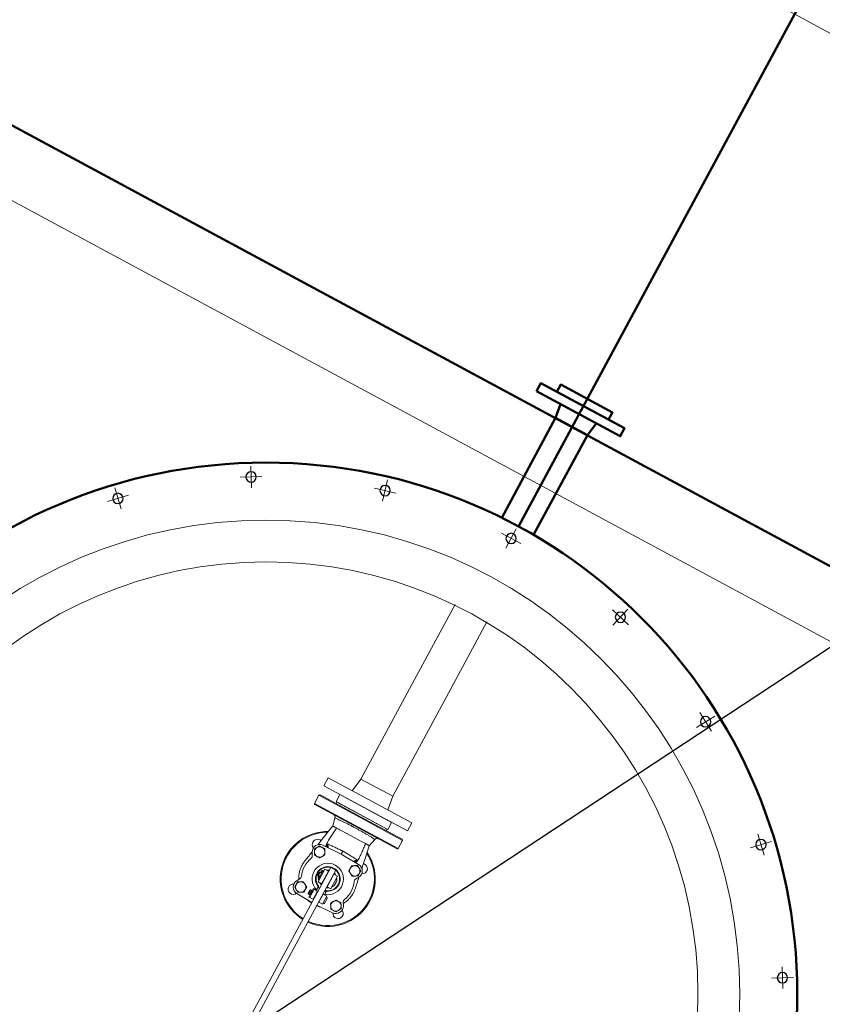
# Model space of a CAD drawing. Header units: centimetres. Extents: x 1590 to 6442358, y 1327 to 6703124.
# Tile 12 of 79: x 1885.02 to 1886.41, y 1554.7 to 1556.4. Entities that reach past the tile are written whole.
import ezdxf

# ---------------------------------------------------------------- set-up
doc = ezdxf.new("R2010")
doc.units = ezdxf.units.CM
doc.linetypes.add('DASHDOT', pattern=[1, 0.5, -0.25, 0, -0.25])
for name, color, linetype, lineweight in [('0_RAMKA', 7, 'Continuous', 25), ('Osie', 130, 'DASHDOT', 13), ('Rysunek', 7, 'Continuous', 25), ('S_WODA PPOŻ', 160, 'Continuous', 50), ('Wymiary', 5, 'Continuous', 13)]:
    doc.layers.add(name, color=color, linetype=linetype, lineweight=lineweight)
doc.layers.add('TZ.430.7812.2024$0$przewód kanalizacyjny', color=7, linetype='Continuous')
doc.layers.add('TZ.430.7812.2024$0$rzędna-Atr2', color=7, linetype='Continuous')

# ---------------------------------------------------------------- blocks, each defined once
blk = doc.blocks.new('TZ.430.7812.2024')
at = {"layer": 'TZ.430.7812.2024$0$przewód kanalizacyjny', "color": 34, "linetype": 'Continuous', "lineweight": 18, "flags": 128}
blk.add_lwpolyline([(6442299.3, 5667478.15), (6442297.64, 5667479.08), (6442288.51, 5667484.03)], dxfattribs=at)
at = {"layer": 'TZ.430.7812.2024$0$rzędna-Atr2', "color": 7, "flags": 128}
blk.add_lwpolyline([(6442297.64, 5667479.08), (6442295.41, 5667477.61), (6442292.989, 5667477.61)], dxfattribs=at)
blk = doc.blocks.new('*U1759')
at = {"layer": 'Osie', "ltscale": 200}
for p, q in [((0, -19), (0, 19)), ((-19, 0), (19, 0))]:
    blk.add_line(p, q, dxfattribs=at)
at = {"layer": 'Rysunek', "ltscale": 200}
blk.add_circle((0, 0), 9, dxfattribs=at)
blk = doc.blocks.new('*U1758')
at = {"color": 0, "linetype": 'ByBlock', "lineweight": -2, "transparency": 16777216}
for p, rotation in [((43926.6, 6176.3, 16.3), 315), ((43926.6, 6176.3, 16.3), 315), ((43926.6, 6176.3, 16.3), 315), ((43926.6, 6176.3, 16.3), 315), ((43926.6, 6176.3, 16.3), 315), ((43784.2, 5990.6, 16.3), 329.9999999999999), ((43784.2, 5990.6, 16.3), 329.9999999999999), ((43784.2, 5990.6, 16.3), 329.9999999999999), ((43784.2, 5990.6, 16.3), 329.9999999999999), ((43784.2, 5990.6, 16.3), 329.9999999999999), ((43694.6, 5774.5, 16.3), 344.9999999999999), ((43694.6, 5774.5, 16.3), 344.9999999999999), ((43694.6, 5774.5, 16.3), 344.9999999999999), ((43694.6, 5774.5, 16.3), 344.9999999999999), ((43694.6, 5774.5, 16.3), 344.9999999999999)]:
    blk.add_blockref('*U1759', p, dxfattribs=dict(at, rotation=rotation))
at = {"layer": 'Wymiary', "color": 0, "linetype": 'ByBlock', "lineweight": -2, "transparency": 16777216}
for p, rotation in [((43926.6, 6176.3, 16.3), 315), ((43784.2, 5990.6, 16.3), 329.9999999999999), ((43694.6, 5774.5, 16.3), 344.9999999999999), ((43694.6, 5310.5, 16.3), 15.00000000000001), ((43784.2, 5094.3, 16.3), 29.99999999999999), ((43926.6, 4908.7, 16.3), 45), ((44112.2, 4766.2, 16.3), 59.99999999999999)]:
    blk.add_blockref('*U1759', p, dxfattribs=dict(at, rotation=rotation))
blk.add_blockref('*U1759', (43664.1, 5542.5, 16.3), dxfattribs=at)
blk = doc.blocks.new('G$C1775DE5A')
at = {"ltscale": 200}
for p, q in [((-3101.9, 2229.3, 2.1), (-0.4, 2230.1, 0)), ((-1331, 2033.7, -9), (-1331, 2230.7, -9)), ((-1268, 2230.7, -9), (-1268, 2033.7, -7.6))]:
    blk.add_line(p, q, dxfattribs=at)
at = {"lineweight": 5, "ltscale": 600}
for p, q in [((-3101.9, 2115, -1.9), (-0.4, 2115, 4)), ((-1382.1, 1458.9, -33.4), (-1382.1, 1442.9, -33.4)), ((-1299.6, 1458.9, -33.4), (-1382.1, 1458.9, -33.4)), ((-1380.6, 1460.4, -33.4), (-1299.6, 1460.4, -33.4)), ((-1349.1, 1463.4, -33.4), (-1349.1, 1460.4, -33.4)), ((-1250.1, 1463.4, -33.4), (-1349.1, 1463.4, -33.4)), ((-1299.6, 1460.4, -33.4), (-1218.6, 1460.4, -33.4)), ((-1217.1, 1458.9, -33.4), (-1299.6, 1458.9, -33.4)), ((-1250.1, 1460.4, -33.4), (-1250.1, 1463.4, -33.4)), ((-1217.1, 1442.9, -33.4), (-1217.1, 1458.9, -33.4)), ((-1382.1, 1442.9, -33.4), (-1217.1, 1442.9, -33.4)), ((-1218.6, 1441.4, -33.4), (-1380.6, 1441.4, -33.4)), ((-1338.7, 1437.5, -33.4), (-1335.6, 1423.4, -33.4)), ((-1263.5, 1423.4, -33.4), (-1260.4, 1437.4, -33.4)), ((-1317.9, 1423.4, -33.4), (-1328.1, 1423.4, -33.4)), ((-1299.6, 1423.4, -33.4), (-1317.9, 1423.4, -33.4)), ((-1289, 1423.4, -33.4), (-1299.6, 1423.4, -33.4)), ((-1281.2, 1423.4, -33.4), (-1289, 1423.4, -33.4)), ((-1299.6, 1387.4, -33.4), (-1334.7, 1386, -33.4)), ((-1264.4, 1386, -33.4), (-1299.6, 1387.4, -33.4)), ((-1269.9, 1391.5, -33.4), (-1270.9, 1386.3, -33.4)), ((-1345.5, 1366.5, -33.4), (-1342.2, 1360.8, -33.4)), ((-1312.1, 1350.9, -33.4), (-1312.1, 1325.9, -33.4)), ((-1305.1, 1350.9, -33.4), (-1312.1, 1350.9, -33.4)), ((-1305.1, 1350.9, -33.4), (-1305.1, 1325.9, -33.4)), ((-1304.6, 1350.9, -33.4), (-1305.1, 1350.9, -33.4)), ((-1304.6, 654.4, -33.4), (-1304.6, 1358.4, -33.4)), ((-1304.6, 1358.4, -33.4), (-1294.6, 1358.4, -33.4)), ((-1294.6, 654.4, -33.4), (-1294.6, 1358.4, -33.4)), ((-1294.1, 1350.9, -33.4), (-1294.6, 1350.9, -33.4)), ((-1294.1, 1325.9, -33.4), (-1294.1, 1350.9, -33.4)), ((-1287.1, 1350.9, -33.4), (-1294.1, 1350.9, -33.4)), ((-1287.1, 1325.9, -33.4), (-1287.1, 1350.9, -33.4)), ((-1256.9, 1360.8, -33.4), (-1253.6, 1366.5, -33.4)), ((-1312.1, 1344.4, -33.4), (-1314.6, 1344.4, -33.4)), ((-1314.6, 1332.4, -33.4), (-1314.6, 1344.4, -33.4)), ((-1304.6, 1342.4, -33.4), (-1305.1, 1342.4, -33.4)), ((-1305.1, 1334.4, -33.4), (-1304.6, 1334.4, -33.4)), ((-1294.1, 1342.4, -33.4), (-1294.6, 1342.4, -33.4)), ((-1294.6, 1334.4, -33.4), (-1294.1, 1334.4, -33.4)), ((-1285.5, 1346.9, -33.4), (-1287.1, 1346.9, -33.4)), ((-1285.5, 1338.4, -33.4), (-1285.5, 1346.9, -33.4)), ((-1285.5, 1346.8, -33.4), (-1283.7, 1346.8, -33.4)), ((-1282.1, 1342.4, -33.4), (-1285.5, 1342.4, -33.4)), ((-1285.5, 1329.9, -33.4), (-1285.5, 1338.4, -33.4)), ((-1283.7, 1342.4, -33.4), (-1283.7, 1346.8, -33.4)), ((-1283.7, 1345.8, -33.4), (-1283.7, 1342.4, -33.4)), ((-1283.7, 1335.4, -33.4), (-1283.7, 1335.7, -33.4)), ((-1283.7, 1335.7, -33.4), (-1283.7, 1335.4, -33.4)), ((-1283.7, 1335.4, -33.4), (-1283.7, 1335.4, -33.4)), ((-1283.7, 1335.2, -33.4), (-1283.7, 1335.4, -33.4)), ((-1283.7, 1335.4, -33.4), (-1283.7, 1335.4, -33.4)), ((-1283.7, 1334.6, -33.4), (-1283.7, 1335.2, -33.4)), ((-1283.7, 1332.9, -33.4), (-1283.7, 1334.6, -33.4)), ((-1283.7, 1334.4, -33.4), (-1282.1, 1334.4, -33.4)), ((-1281.1, 1341.4, -33.4), (-1282.1, 1342.4, -33.4)), ((-1282.1, 1334.4, -33.4), (-1282.1, 1342.4, -33.4)), ((-1282.1, 1334.4, -33.4), (-1281.1, 1335.4, -33.4)), ((-1281.1, 1341.4, -33.4), (-1281.1, 1335.4, -33.4)), ((-1314.6, 1332.4, -33.4), (-1312.1, 1332.4, -33.4)), ((-1312.1, 1325.9, -33.4), (-1305.1, 1325.9, -33.4)), ((-1306.5, 1319.1, -33.4), (-1307.4, 1318.5, -33.4)), ((-1307.2, 1317.4, -33.4), (-1306.5, 1317.4, -33.4)), ((-1306.5, 1317.4, -33.4), (-1306.5, 1319.1, -33.4)), ((-1304.6, 1317.4, -33.4), (-1306.5, 1317.4, -33.4)), ((-1305.1, 1325.9, -33.4), (-1304.6, 1325.9, -33.4)), ((-1294.6, 1325.9, -33.4), (-1294.1, 1325.9, -33.4)), ((-1294.6, 1317.4, -33.4), (-1292.6, 1317.4, -33.4)), ((-1294.1, 1325.9, -33.4), (-1287.1, 1325.9, -33.4)), ((-1292.6, 1319.1, -33.4), (-1292.6, 1317.4, -33.4)), ((-1291.7, 1318.5, -33.4), (-1292.6, 1319.1, -33.4)), ((-1291.9, 1317.4, -33.4), (-1292.6, 1317.4, -33.4)), ((-1287.1, 1329.9, -33.4), (-1285.5, 1329.9, -33.4)), ((-1285.3, 1332.4, -33.4), (-1285.5, 1332, -33.4)), ((-1342.2, 1316, -33.4), (-1345.5, 1310.2, -33.4)), ((-1312.1, 1309.4, -33.4), (-1314.6, 1309.4, -33.4)), ((-1314.6, 1297.4, -33.4), (-1314.6, 1309.4, -33.4)), ((-1312.1, 1311.4, -33.4), (-1312.1, 1295.4, -33.4)), ((-1312.1, 1311.4, -33.4), (-1305.1, 1311.4, -33.4)), ((-1307.7, 1311.4, -33.4), (-1307.7, 1312.3, -33.4)), ((-1305.1, 1311.4, -33.4), (-1305.1, 1295.4, -33.4)), ((-1305.1, 1311.4, -33.4), (-1304.6, 1311.4, -33.4)), ((-1304.6, 1307.4, -33.4), (-1305.1, 1307.4, -33.4)), ((-1305.1, 1299.4, -33.4), (-1304.6, 1299.4, -33.4)), ((-1294.6, 1311.4, -33.4), (-1294.1, 1311.4, -33.4)), ((-1294.1, 1307.4, -33.4), (-1294.6, 1307.4, -33.4)), ((-1294.6, 1299.4, -33.4), (-1294.1, 1299.4, -33.4)), ((-1294.1, 1311.4, -33.4), (-1294.1, 1295.4, -33.4)), ((-1294.1, 1311.4, -33.4), (-1287.1, 1311.4, -33.4)), ((-1291.4, 1312.3, -33.4), (-1291.4, 1311.4, -33.4)), ((-1285.5, 1311.9, -33.4), (-1287.1, 1311.9, -33.4)), ((-1287.1, 1311.4, -33.4), (-1287.1, 1311.9, -33.4)), ((-1287.1, 1311.4, -33.4), (-1287.1, 1306.3, -33.4)), ((-1287.1, 1303.4, -33.4), (-1287.1, 1306.3, -33.4)), ((-1287.1, 1300.5, -33.4), (-1287.1, 1303.4, -33.4)), ((-1287.1, 1300.5, -33.4), (-1287.1, 1295.4, -33.4)), ((-1285.5, 1303.4, -33.4), (-1285.5, 1311.9, -33.4)), ((-1282.1, 1307.4, -33.4), (-1285.5, 1307.4, -33.4)), ((-1285.5, 1294.9, -33.4), (-1285.5, 1303.4, -33.4)), ((-1285.5, 1299.4, -33.4), (-1282.1, 1299.4, -33.4)), ((-1283.7, 1302.5, -33.4), (-1283.7, 1304.3, -33.4)), ((-1281.1, 1306.4, -33.4), (-1282.1, 1307.4, -33.4)), ((-1282.1, 1299.4, -33.4), (-1282.1, 1307.4, -33.4)), ((-1282.1, 1299.4, -33.4), (-1281.1, 1300.4, -33.4)), ((-1281.1, 1306.4, -33.4), (-1281.1, 1300.4, -33.4)), ((-1253.6, 1310.2, -33.4), (-1256.9, 1316, -33.4)), ((-1334.7, 1290.8, -33.4), (-1304.6, 1289.6, -33.4)), ((-1314.6, 1297.4, -33.4), (-1312.1, 1297.4, -33.4)), ((-1312.1, 1295.4, -33.4), (-1305.1, 1295.4, -33.4)), ((-1305.1, 1295.4, -33.4), (-1304.6, 1295.4, -33.4)), ((-1294.6, 1295.4, -33.4), (-1294.1, 1295.4, -33.4)), ((-1294.6, 1289.6, -33.4), (-1264.4, 1290.8, -33.4)), ((-1294.1, 1295.4, -33.4), (-1287.1, 1295.4, -33.4)), ((-1287.1, 1294.9, -33.4), (-1287.1, 1295.4, -33.4)), ((-1287.1, 1294.9, -33.4), (-1285.5, 1294.9, -33.4))]:
    blk.add_line(p, q, dxfattribs=at)
at = {"ltscale": 200, "elevation": -9}
for points in [[(-1248.6, 2271.7), (-1248.6, 2285.7), (-1350.6, 2285.7), (-1350.6, 2271.7)], [(-1217.1, 2255.7), (-1217.1, 2271.7), (-1382.1, 2271.7), (-1382.1, 2255.7)]]:
    blk.add_lwpolyline(points, close=True, dxfattribs=at)
for points in [[(-1331.1, 2230.7), (-1334.7, 2255.7)], [(-1268.1, 2230.7), (-1264.4, 2255.7)], [(-1331.1, 2230.7), (-1268.1, 2230.7)]]:
    blk.add_lwpolyline(points, dxfattribs=at)
at = {"lineweight": 5, "ltscale": 600, "elevation": -33.4}
for points in [[(-1331.1, 1713.4), (-1331.1, 1862.7)], [(-1268.1, 1713.4), (-1268.1, 1862.7)], [(-1331.1, 1518.4), (-1331.1, 1713.4)], [(-1268.1, 1713.4), (-1268.1, 1518.4)], [(-1331.1, 1518.4), (-1334.7, 1493.4)], [(-1268.1, 1518.4), (-1331.1, 1518.4)], [(-1268.1, 1518.4), (-1264.4, 1493.4)], [(-1335.6, 1423.4), (-1337.8, 1411.5), (-1339.8, 1400.4), (-1341.6, 1390.1), (-1343, 1382.5)], [(-1256.1, 1382.5), (-1258.3, 1394.9), (-1260.8, 1408.7), (-1263.5, 1423.4)], [(-1313.8, 1344.4), (-1312.9, 1346.3), (-1312.1, 1347.6)], [(-1313.3, 1344.4), (-1313, 1345), (-1312.1, 1346.7)], [(-1287.1, 1347.6), (-1286.9, 1347.3), (-1286.6, 1346.9)], [(-1283.7, 1335.4), (-1283.7, 1335.7), (-1283.9, 1335.8), (-1284.2, 1336), (-1284.6, 1336), (-1284.9, 1336), (-1285.2, 1335.8), (-1285.4, 1335.7), (-1285.5, 1335.4)], [(-1312.1, 1329.2), (-1312.9, 1330.5), (-1313.8, 1332.4)], [(-1312.1, 1330.1), (-1313, 1331.7), (-1313.3, 1332.4)], [(-1286.6, 1329.9), (-1286.9, 1329.5), (-1287.1, 1329.2)]]:
    blk.add_lwpolyline(points, dxfattribs=at)
for points in [[(-1382.1, 1493.4), (-1382.1, 1477.4), (-1217.1, 1477.4), (-1217.1, 1493.4)], [(-1350.6, 1477.4), (-1350.6, 1463.4), (-1248.6, 1463.4), (-1248.6, 1477.4)]]:
    blk.add_lwpolyline(points, close=True, dxfattribs=at)
at = {"ltscale": 200}
blk.add_circle((-1299.6, 1111.9, 7.3), 922.3, dxfattribs=at)
at = {"lineweight": 5, "ltscale": 600}
for radius in [822.5, 750]:
    blk.add_circle((-1299.6, 1111.9, -9), radius, dxfattribs=at)
for centre, radius, start, end in [((-1380.6, 1458.9, -33.4), 1.5, 90, 180), ((-1218.6, 1458.9, -33.4), 1.5, 0, 90), ((-1380.6, 1442.9, -33.4), 1.5, 180, 270), ((-1343.6, 1436.4, -33.4), 5, 12.2138, 89.5062), ((-1255.5, 1436.4, -33.4), 5, 90.4564, 167.9215), ((-1218.6, 1442.9, -33.4), 1.5, 270, 0), ((-1299.6, 1338.4, -33.4), 82.5, 117.6814, 180), ((-1299.6, 1338.4, -33.4), 81, 118.5162, 180), ((-1299.6, 1338.4, -33.4), 82.5, 273.4746, 62.3363), ((-1299.6, 1338.4, -33.4), 81, 273.539, 61.5537), ((-1343.7, 1382.6, -33.4), 9, 74.8901, 247.8214), ((-1334.2, 1373, -33.4), 13, 92.2181, 210), ((-1264.9, 1373, -33.4), 13, 330, 87.7819), ((-1255.4, 1382.6, -33.4), 9, 0, 105.125), ((-1334.2, 1373, -33.4), 9, 120, 180), ((-1334.2, 1373, -33.4), 9, 180, 240), ((-1334.2, 1373, -33.4), 9, 60, 120), ((-1334.2, 1373, -33.4), 9, 0, 60), ((-1334.2, 1373, -33.4), 9, 300, 0), ((-1264.9, 1373, -33.4), 9, 150, 210), ((-1264.9, 1373, -33.4), 9, 90, 150), ((-1264.9, 1373, -33.4), 9, 210, 270), ((-1264.9, 1373, -33.4), 9, 30, 90), ((-1264.9, 1373, -33.4), 9, 270, 330), ((-1264.9, 1373, -33.4), 9, 330, 30), ((-1255.4, 1382.6, -33.4), 9, 292.1786, 360), ((-1299.6, 1338.4, -33.4), 46, 156.9853, 203.0147), ((-1346.5, 1358.3, -33.4), 5, 336.9853, 30), ((-1334.2, 1373, -33.4), 9, 240, 300), ((-1299.6, 1338.4, -33.4), 27.3, 287.339, 252.661), ((-1299.6, 1338.4, -33.4), 21.4, 291.5732, 248.4268), ((-1299.6, 1338.4, -33.4), 20.5, 104.117, 250.0428), ((-1299.6, 1338.4, -33.4), 15.5, 108.8191, 126.2493), ((-1299.6, 1338.4, -33.4), 15, 109.4712, 123.5573), ((-1299.6, 1338.4, -33.4), 20.5, 77.3196, 102.6804), ((-1299.6, 1338.4, -33.4), 20.5, 289.9572, 75.883), ((-1299.6, 1338.4, -33.4), 15.5, 53.7507, 71.1809), ((-1299.6, 1338.4, -33.4), 15, 56.4427, 70.5288), ((-1252.6, 1358.3, -33.4), 5, 150, 203.0147), ((-1299.6, 1338.4, -33.4), 46, 336.9853, 23.0147), ((-1299.6, 1338.4, -33.4), 82.5, 180, 266.5254), ((-1299.6, 1338.4, -33.4), 81, 180, 266.461), ((-1299.6, 1338.4, -33.4), 15.5, 165.4074, 194.5926), ((-1284.6, 1335.1, -33.4), 0.901, 3.1571, 176.8429), ((-1284.6, 1334.6, -33.4), 0.901, 3.1571, 176.8429), ((-1346.5, 1318.5, -33.4), 5, 330, 23.0147), ((-1299.6, 1338.4, -33.4), 15.5, 233.7507, 251.1809), ((-1299.6, 1338.4, -33.4), 15, 236.4427, 250.5288), ((-1299.6, 1338.4, -33.4), 15.5, 288.8191, 306.2493), ((-1299.6, 1338.4, -33.4), 15, 289.4712, 303.5573), ((-1284.6, 1332.9, -33.4), 0.9, 180, 0), ((-1252.6, 1318.5, -33.4), 5, 156.9853, 210), ((-1343.7, 1294.2, -33.4), 9, 112.1786, 337.8214), ((-1334.2, 1303.7, -33.4), 13, 150, 267.7819), ((-1334.2, 1303.7, -33.4), 9, 150, 210), ((-1334.2, 1303.7, -33.4), 9, 90, 150), ((-1334.2, 1303.7, -33.4), 9, 210, 270), ((-1334.2, 1303.7, -33.4), 9, 30, 90), ((-1334.2, 1303.7, -33.4), 9, 270, 330), ((-1334.2, 1303.7, -33.4), 9, 330, 30), ((-1284.6, 1304.3, -33.4), 0.9, 0, 180), ((-1284.6, 1302.5, -33.4), 0.9, 180, 0), ((-1264.9, 1303.7, -33.4), 9, 120, 180), ((-1264.9, 1303.7, -33.4), 9, 180, 240), ((-1264.9, 1303.7, -33.4), 9, 60, 120), ((-1264.9, 1303.7, -33.4), 13, 272.2181, 30), ((-1264.9, 1303.7, -33.4), 9, 0, 60), ((-1264.9, 1303.7, -33.4), 9, 300, 0), ((-1255.4, 1294.2, -33.4), 9, 0, 67.8214), ((-1264.9, 1303.7, -33.4), 9, 240, 300), ((-1255.4, 1294.2, -33.4), 9, 202.1786, 0)]:
    blk.add_arc(centre, radius, start, end, dxfattribs=at)
for centre, major_axis, ratio, start_param, end_param in [((-1284.6, 1346.8, -33.4), (-0.9, 0), 0.072505, 0.002778, 3.138815), ((-1307.2, 1307.4, -33.4), (0, 10), 0.052408, 0, 1.159279), ((-1291.9, 1307.4, -33.4), (0, 10), 0.052408, 5.123906, 6.283185)]:
    blk.add_ellipse(centre, major_axis=major_axis, ratio=ratio, start_param=start_param, end_param=end_param, dxfattribs=at)
for points, knots in [([(-1299.6, 1439, -33.4), (-1301.3, 1439, -33.4), (-1304.7, 1439, -33.4), (-1310.2, 1439, -33.4), (-1315.9, 1438.9, -33.4), (-1319.8, 1438.7, -33.4), (-1323.5, 1438.6, -33.4), (-1327, 1438.4, -33.4), (-1331.2, 1438.2, -33.4), (-1334.6, 1437.9, -33.4), (-1337, 1437.7, -33.4), (-1338.5, 1437.5, -33.4), (-1338.6, 1437.5, -33.4), (-1338.7, 1437.5, -33.4)], [0, 0, 0, 0, 0.083852, 0.169206, 0.272176, 0.377971, 0.388839, 0.492844, 0.599626, 0.700099, 0.80319, 0.902527, 1, 1, 1, 1]), ([(-1260.5, 1437.5, -33.4), (-1260.5, 1437.5, -33.4), (-1260.5, 1437.5, -33.4), (-1261.8, 1437.7, -33.4), (-1264.2, 1437.9, -33.4), (-1267.7, 1438.2, -33.4), (-1272.1, 1438.4, -33.4), (-1277.3, 1438.7, -33.4), (-1283.1, 1438.9, -33.4), (-1289.6, 1439, -33.4), (-1295.1, 1439, -33.4), (-1298.5, 1439, -33.4), (-1299.6, 1439, -33.4)], [0, 0, 0, 0, 0.070172, 0.17548, 0.284008, 0.392316, 0.503807, 0.612604, 0.72459, 0.834578, 0.948036, 1, 1, 1, 1]), ([(-1330.6, 1423.4, -33.4), (-1331, 1423.4, -33.4), (-1331.8, 1423.4, -33.4), (-1333.1, 1423.4, -33.4), (-1333.8, 1423.4, -33.4), (-1334.4, 1423.4, -33.4), (-1334.7, 1423.4, -33.4), (-1335, 1423.4, -33.4), (-1335.3, 1423.4, -33.4), (-1335.6, 1423.4, -33.4), (-1335.6, 1423.4, -33.4), (-1335.6, 1423.4, -33.4)], [0.4924638, 0.4924638, 0.4924638, 0.4924638, 0.5388387, 0.6096018, 0.6803649, 0.6803649, 0.7364858, 0.7645463, 0.7926068, 0.8487277, 0.9048486, 0.9048486, 0.9048486, 0.9048486]), ([(-1328.1, 1423.4, -33.4), (-1328.8, 1423.4, -33.4), (-1329.6, 1423.4, -33.4), (-1330.4, 1423.4, -33.4), (-1330.6, 1423.4, -33.4)], [0.90484859, 0.90484859, 0.90484859, 0.90484859, 0.97561181, 1.00000009, 1.00000009, 1.00000009, 1.00000009]), ([(-1329.7, 1386.2, -33.4), (-1329.8, 1387.3, -33.4), (-1330.3, 1391.3, -33.4), (-1330.2, 1398.1, -33.4), (-1329.9, 1406.6, -33.4), (-1329.1, 1415, -33.4), (-1328.4, 1420.6, -33.4), (-1328.1, 1423.4, -33.4)], [0, 0, 0, 0, 0.090371, 0.319318, 0.546641, 0.773388, 1, 1, 1, 1]), ([(-1271, 1423.4, -33.4), (-1272.8, 1423.4, -33.4), (-1276.1, 1423.4, -33.4), (-1279.8, 1423.4, -33.4), (-1281.2, 1423.4, -33.4)], [0.799328, 0.799328, 0.799328, 0.799328, 0.924328, 1, 1, 1, 1]), ([(-1268.5, 1423.4, -33.4), (-1268.7, 1423.4, -33.4), (-1269.5, 1423.4, -33.4), (-1270.3, 1423.4, -33.4), (-1271, 1423.4, -33.4)], [0.90484859, 0.90484859, 0.90484859, 0.90484859, 0.92923687, 1.00000009, 1.00000009, 1.00000009, 1.00000009]), ([(-1271, 1423.4, -33.4), (-1270.7, 1420.6, -33.4), (-1270, 1415, -33.4), (-1269.2, 1406.6, -33.4), (-1268.9, 1398.1, -33.4), (-1268.8, 1391.3, -33.4), (-1269.3, 1387.3, -33.4), (-1269.4, 1386.2, -33.4)], [0, 0, 0, 0, 0.226613, 0.453364, 0.680699, 0.909668, 1, 1, 1, 1]), ([(-1263.5, 1423.4, -33.4), (-1263.5, 1423.4, -33.4), (-1263.5, 1423.4, -33.4), (-1263.8, 1423.4, -33.4), (-1264.1, 1423.4, -33.4), (-1264.4, 1423.4, -33.4), (-1264.7, 1423.4, -33.4), (-1265.3, 1423.4, -33.4), (-1266, 1423.4, -33.4), (-1267.3, 1423.4, -33.4), (-1268.1, 1423.4, -33.4), (-1268.5, 1423.4, -33.4)], [0.4924638, 0.4924638, 0.4924638, 0.4924638, 0.5485847, 0.6047057, 0.6327661, 0.6608266, 0.7169475, 0.7169475, 0.7877106, 0.8584737, 0.9048486, 0.9048486, 0.9048486, 0.9048486]), ([(-1329.2, 1391.5, -33.4), (-1326.9, 1391.8, -33.4), (-1324.6, 1391.9, -33.4), (-1319.8, 1392.3, -33.4), (-1317.3, 1392.5, -33.4), (-1312.3, 1392.8, -33.4), (-1309.8, 1392.9, -33.4), (-1305.9, 1393.1, -33.4), (-1304.7, 1393.1, -33.4), (-1302.8, 1393.2, -33.4), (-1302.1, 1393.3, -33.4), (-1301.2, 1393.3, -33.4), (-1300.7, 1393.3, -33.4), (-1300.2, 1393.3, -33.4), (-1299.9, 1393.3, -33.4), (-1299.7, 1393.4, -33.4), (-1299.6, 1393.4, -33.4)], [0, 0, 0, 0, 0.25, 0.25, 0.5, 0.5, 0.75, 0.75, 0.875, 0.875, 0.9375, 0.9375, 0.96875, 0.984375, 0.984375, 1, 1, 1, 1]), ([(-1326.7, 1386.3, -33.4), (-1326.5, 1386.3, -33.4), (-1326.3, 1386.4, -33.4), (-1325.9, 1386.4, -33.4), (-1325.8, 1386.5, -33.4), (-1325.6, 1386.5, -33.4), (-1325.5, 1386.6, -33.4), (-1325.4, 1386.6, -33.4), (-1325.3, 1386.7, -33.4), (-1325.2, 1386.8, -33.4), (-1325.2, 1386.9, -33.4), (-1325.1, 1387.1, -33.4), (-1325.1, 1387.2, -33.4), (-1325.2, 1387.4, -33.4), (-1325.3, 1387.5, -33.4), (-1325.5, 1387.9, -33.4), (-1325.6, 1388.1, -33.4), (-1326.1, 1388.6, -33.4), (-1326.3, 1388.9, -33.4), (-1326.8, 1389.4, -33.4), (-1327.1, 1389.7, -33.4), (-1328, 1390.5, -33.4), (-1328.6, 1391, -33.4), (-1329.2, 1391.5, -33.4)], [0, 0, 0, 0, 0.0625, 0.0625, 0.125, 0.125, 0.15625, 0.15625, 0.1875, 0.1875, 0.25, 0.25, 0.3125, 0.3125, 0.375, 0.375, 0.5, 0.5, 0.625, 0.625, 0.75, 0.75, 1, 1, 1, 1]), ([(-1328.3, 1386.3, -33.4), (-1328.3, 1386.4, -33.4), (-1328.6, 1387.6, -33.4), (-1328.9, 1389.4, -33.4), (-1329.2, 1391.1, -33.4), (-1329.2, 1391.5, -33.4)], [0, 0, 0, 0, 0.048149, 0.739524, 1, 1, 1, 1]), ([(-1326.5, 1386.4, -33.4), (-1326.6, 1386.8, -33.4), (-1327.2, 1388.1, -33.4), (-1328.2, 1389.9, -33.4), (-1329, 1391.2, -33.4), (-1329.2, 1391.5, -33.4), (-1329.2, 1391.5, -33.4)], [0, 0, 0, 0, 0.267189, 0.813333, 0.997507, 1, 1, 1, 1]), ([(-1326, 1386.4, -33.4), (-1326, 1386.4, -33.4), (-1326, 1386.4, -33.4), (-1326.2, 1386.4, -33.4), (-1326.4, 1386.3, -33.4), (-1326.7, 1386.3, -33.4), (-1326.7, 1386.3, -33.4)], [0, 0, 0, 0, 0.149534, 0.457306, 0.790363, 1, 1, 1, 1]), ([(-1299.6, 1387.4, -33.4), (-1299.6, 1387.4, -33.4), (-1299.6, 1387.4, -33.4), (-1299.6, 1387.6, -33.4), (-1299.6, 1387.6, -33.4), (-1299.6, 1387.7, -33.4), (-1299.6, 1387.8, -33.4), (-1299.6, 1388, -33.4), (-1299.6, 1388.2, -33.4), (-1299.6, 1388.6, -33.4), (-1299.6, 1388.7, -33.4), (-1299.6, 1388.9, -33.4), (-1299.6, 1389.2, -33.4), (-1299.6, 1389.5, -33.4), (-1299.6, 1389.8, -33.4), (-1299.6, 1390, -33.4), (-1299.6, 1390.5, -33.4), (-1299.6, 1390.8, -33.4), (-1299.6, 1391.4, -33.4), (-1299.6, 1391.5, -33.4), (-1299.6, 1391.9, -33.4), (-1299.6, 1392.1, -33.4), (-1299.6, 1392.4, -33.4), (-1299.6, 1392.6, -33.4), (-1299.6, 1393, -33.4), (-1299.6, 1393.2, -33.4), (-1299.6, 1393.4, -33.4)], [0, 0, 0, 0, 0.125, 0.125, 0.1875, 0.1875, 0.25, 0.25, 0.375, 0.375, 0.4375, 0.4375, 0.5, 0.5625, 0.5625, 0.625, 0.625, 0.75, 0.75, 0.8125, 0.8125, 0.875, 0.875, 0.9375, 0.9375, 1, 1, 1, 1]), ([(-1299.6, 1393.4, -33.4), (-1299.2, 1393.3, -33.4), (-1298.9, 1393.3, -33.4), (-1298.3, 1393.3, -33.4), (-1297.9, 1393.3, -33.4), (-1297, 1393.3, -33.4), (-1296.4, 1393.2, -33.4), (-1294.4, 1393.1, -33.4), (-1293.2, 1393.1, -33.4), (-1289.4, 1392.9, -33.4), (-1286.8, 1392.8, -33.4), (-1281.8, 1392.5, -33.4), (-1279.3, 1392.3, -33.4), (-1274.5, 1392, -33.4), (-1272.2, 1391.8, -33.4), (-1269.9, 1391.5, -33.4)], [0, 0, 0, 0, 0.03125, 0.03125, 0.0625, 0.0625, 0.125, 0.125, 0.25, 0.25, 0.5, 0.5, 0.75, 0.75, 1, 1, 1, 1]), ([(-1272.4, 1386.3, -33.4), (-1272.6, 1386.3, -33.4), (-1272.8, 1386.4, -33.4), (-1273.2, 1386.4, -33.4), (-1273.4, 1386.5, -33.4), (-1273.6, 1386.5, -33.4), (-1273.6, 1386.6, -33.4), (-1273.7, 1386.6, -33.4), (-1273.8, 1386.7, -33.4), (-1273.9, 1386.8, -33.4), (-1274, 1386.9, -33.4), (-1274, 1387.1, -33.4), (-1274, 1387.2, -33.4), (-1273.9, 1387.4, -33.4), (-1273.9, 1387.5, -33.4), (-1273.7, 1387.9, -33.4), (-1273.5, 1388.1, -33.4), (-1273.1, 1388.7, -33.4), (-1272.8, 1388.9, -33.4), (-1272.3, 1389.4, -33.4), (-1272, 1389.7, -33.4), (-1271.2, 1390.5, -33.4), (-1270.5, 1391, -33.4), (-1269.9, 1391.5, -33.4)], [0, 0, 0, 0, 0.0625, 0.0625, 0.125, 0.125, 0.15625, 0.15625, 0.1875, 0.1875, 0.25, 0.25, 0.3125, 0.3125, 0.375, 0.375, 0.5, 0.5, 0.625, 0.625, 0.75, 0.75, 1, 1, 1, 1]), ([(-1272.4, 1386.3, -33.4), (-1272.5, 1386.3, -33.4), (-1272.7, 1386.4, -33.4), (-1273, 1386.4, -33.4), (-1273.1, 1386.4, -33.4), (-1273.1, 1386.4, -33.4), (-1273.1, 1386.4, -33.4)], [0, 0, 0, 0, 0.185076, 0.564548, 0.878895, 1, 1, 1, 1]), ([(-1269.9, 1391.5, -33.4), (-1269.9, 1391.5, -33.4), (-1270.1, 1391.2, -33.4), (-1270.9, 1389.9, -33.4), (-1272, 1388.1, -33.4), (-1272.5, 1386.8, -33.4), (-1272.7, 1386.3, -33.4)], [0, 0, 0, 0, 0.002486, 0.190785, 0.735189, 1, 1, 1, 1]), ([(-1338.7, 1380.8, -33.4), (-1338.8, 1380.8, -33.4), (-1339.6, 1380.3, -33.4), (-1341.1, 1379.4, -33.4), (-1342.5, 1378.6, -33.4), (-1343.2, 1378.2, -33.4)], [0, 0, 0, 0, 0.07009, 0.530785, 1, 1, 1, 1]), ([(-1343.2, 1378.2, -33.4), (-1343.2, 1376.9, -33.4), (-1343.2, 1375.2, -33.4), (-1343.2, 1373.4, -33.4), (-1343.2, 1373, -33.4)], [0, 0, 0, 0, 0.779636, 1, 1, 1, 1]), ([(-1343.2, 1373, -33.4), (-1343.2, 1371.6, -33.4), (-1343.2, 1369.9, -33.4), (-1343.2, 1368.2, -33.4), (-1343.2, 1367.8, -33.4)], [0, 0, 0, 0, 0.803647, 1, 1, 1, 1]), ([(-1343.2, 1367.8, -33.4), (-1342.5, 1367.4, -33.4), (-1341, 1366.6, -33.4), (-1339.5, 1365.7, -33.4), (-1338.7, 1365.2, -33.4)], [0, 0, 0, 0, 0.495458, 1, 1, 1, 1]), ([(-1334.2, 1383.4, -33.4), (-1334.9, 1383, -33.4), (-1336.4, 1382.2, -33.4), (-1337.9, 1381.3, -33.4), (-1338.7, 1380.8, -33.4)], [0, 0, 0, 0, 0.495458, 1, 1, 1, 1]), ([(-1329.7, 1380.8, -33.4), (-1329.8, 1380.9, -33.4), (-1330.6, 1381.4, -33.4), (-1332.1, 1382.2, -33.4), (-1333.5, 1383, -33.4), (-1334.2, 1383.4, -33.4)], [0, 0, 0, 0, 0.07009, 0.530785, 1, 1, 1, 1]), ([(-1325.2, 1378.2, -33.4), (-1325.9, 1378.7, -33.4), (-1327.4, 1379.5, -33.4), (-1328.9, 1380.4, -33.4), (-1329.7, 1380.8, -33.4)], [0, 0, 0, 0, 0.495458, 1, 1, 1, 1]), ([(-1329.7, 1365.2, -33.4), (-1329.6, 1365.3, -33.4), (-1328.8, 1365.8, -33.4), (-1327.3, 1366.7, -33.4), (-1325.9, 1367.4, -33.4), (-1325.2, 1367.8, -33.4)], [0, 0, 0, 0, 0.07009, 0.530784, 1, 1, 1, 1]), ([(-1325.2, 1373, -33.4), (-1325.2, 1373.4, -33.4), (-1325.2, 1375.2, -33.4), (-1325.2, 1376.9, -33.4), (-1325.2, 1378.2, -33.4)], [0, 0, 0, 0, 0.220364, 1, 1, 1, 1]), ([(-1325.2, 1367.8, -33.4), (-1325.2, 1368.2, -33.4), (-1325.2, 1369.9, -33.4), (-1325.2, 1371.6, -33.4), (-1325.2, 1373, -33.4)], [0, 0, 0, 0, 0.196353, 1, 1, 1, 1]), ([(-1272.7, 1377.5, -33.4), (-1272.8, 1377.4, -33.4), (-1273.2, 1376.6, -33.4), (-1274.1, 1375.1, -33.4), (-1274.9, 1373.7, -33.4), (-1275.3, 1373, -33.4)], [0, 0, 0, 0, 0.07009, 0.530784, 1, 1, 1, 1]), ([(-1275.3, 1373, -33.4), (-1274.9, 1372.3, -33.4), (-1274, 1370.8, -33.4), (-1273.1, 1369.3, -33.4), (-1272.7, 1368.5, -33.4)], [0, 0, 0, 0, 0.495458, 1, 1, 1, 1]), ([(-1270.1, 1382, -33.4), (-1270.5, 1381.3, -33.4), (-1271.4, 1379.8, -33.4), (-1272.3, 1378.3, -33.4), (-1272.7, 1377.5, -33.4)], [0, 0, 0, 0, 0.495458, 1, 1, 1, 1]), ([(-1272.7, 1368.5, -33.4), (-1272.6, 1368.4, -33.4), (-1272.2, 1367.6, -33.4), (-1271.3, 1366.1, -33.4), (-1270.5, 1364.7, -33.4), (-1270.1, 1364, -33.4)], [0, 0, 0, 0, 0.07009, 0.530784, 1, 1, 1, 1]), ([(-1264.9, 1382, -33.4), (-1266.3, 1382, -33.4), (-1268.1, 1382, -33.4), (-1269.8, 1382, -33.4), (-1270.1, 1382, -33.4)], [0, 0, 0, 0, 0.803647, 1, 1, 1, 1]), ([(-1259.7, 1382, -33.4), (-1261, 1382, -33.4), (-1262.8, 1382, -33.4), (-1264.5, 1382, -33.4), (-1264.9, 1382, -33.4)], [0, 0, 0, 0, 0.779636, 1, 1, 1, 1]), ([(-1257.1, 1377.5, -33.4), (-1257.2, 1377.6, -33.4), (-1257.6, 1378.5, -33.4), (-1258.5, 1380, -33.4), (-1259.3, 1381.3, -33.4), (-1259.7, 1382, -33.4)], [0, 0, 0, 0, 0.07009, 0.530785, 1, 1, 1, 1]), ([(-1259.7, 1364, -33.4), (-1259.3, 1364.8, -33.4), (-1258.4, 1366.2, -33.4), (-1257.6, 1367.8, -33.4), (-1257.1, 1368.5, -33.4)], [0, 0, 0, 0, 0.495458, 1, 1, 1, 1]), ([(-1254.5, 1373, -33.4), (-1254.9, 1373.8, -33.4), (-1255.8, 1375.2, -33.4), (-1256.7, 1376.8, -33.4), (-1257.1, 1377.5, -33.4)], [0, 0, 0, 0, 0.495458, 1, 1, 1, 1]), ([(-1257.1, 1368.5, -33.4), (-1257, 1368.6, -33.4), (-1256.6, 1369.5, -33.4), (-1255.7, 1371, -33.4), (-1254.9, 1372.3, -33.4), (-1254.5, 1373, -33.4)], [0, 0, 0, 0, 0.07009, 0.530785, 1, 1, 1, 1]), ([(-1345.7, 1367.2, -33.4), (-1345.9, 1366.3, -33.4), (-1346.5, 1363.1, -33.4), (-1347.4, 1358.2, -33.4), (-1348.4, 1352.4, -33.4), (-1349.3, 1347.2, -33.4), (-1350.1, 1342.3, -33.4), (-1350.3, 1337.5, -33.4), (-1350, 1333.2, -33.4), (-1349.4, 1329.6, -33.4), (-1348.8, 1326.6, -33.4), (-1347.8, 1322.9, -33.4), (-1346.2, 1318.5, -33.4), (-1344.4, 1315.2, -33.4), (-1343.6, 1313.5, -33.4)], [0, 0, 0, 0, 0.051504, 0.174739, 0.274766, 0.369488, 0.460436, 0.548985, 0.628005, 0.69345, 0.745793, 0.795655, 0.897849, 1, 1, 1, 1]), ([(-1338.7, 1365.2, -33.4), (-1338.6, 1365.2, -33.4), (-1337.8, 1364.7, -33.4), (-1336.3, 1363.8, -33.4), (-1334.9, 1363, -33.4), (-1334.2, 1362.6, -33.4)], [0, 0, 0, 0, 0.07009, 0.530784, 1, 1, 1, 1]), ([(-1334.2, 1362.6, -33.4), (-1333.5, 1363.1, -33.4), (-1332, 1363.9, -33.4), (-1330.5, 1364.8, -33.4), (-1329.7, 1365.2, -33.4)], [0, 0, 0, 0, 0.495458, 1, 1, 1, 1]), ([(-1270.1, 1364, -33.4), (-1269.8, 1364, -33.4), (-1268.1, 1364, -33.4), (-1266.3, 1364, -33.4), (-1264.9, 1364, -33.4)], [0, 0, 0, 0, 0.196353, 1, 1, 1, 1]), ([(-1264.9, 1364, -33.4), (-1264.5, 1364, -33.4), (-1262.8, 1364, -33.4), (-1261, 1364, -33.4), (-1259.7, 1364, -33.4)], [0, 0, 0, 0, 0.220364, 1, 1, 1, 1]), ([(-1255.6, 1313.6, -33.4), (-1255, 1314.6, -33.4), (-1253.4, 1317.4, -33.4), (-1251.4, 1322.4, -33.4), (-1249.8, 1328.4, -33.4), (-1248.9, 1335, -33.4), (-1248.8, 1341.6, -33.4), (-1249.9, 1347.9, -33.4), (-1251, 1354, -33.4), (-1252.2, 1360.4, -33.4), (-1252.9, 1364.8, -33.4), (-1253.4, 1367.1, -33.4)], [0, 0, 0, 0, 0.067247, 0.174064, 0.287792, 0.408141, 0.53217, 0.647414, 0.758701, 0.870408, 1, 1, 1, 1]), ([(-1285.5, 1335.7, -33.4), (-1285.4, 1335.7, -33.4), (-1285.4, 1335.8, -33.4), (-1285.2, 1336, -33.4), (-1284.9, 1336.1, -33.4), (-1284.6, 1336.2, -33.4), (-1284.3, 1336.2, -33.4), (-1284, 1336, -33.4), (-1283.7, 1335.8, -33.4), (-1283.6, 1335.6, -33.4), (-1283.6, 1335.5, -33.4), (-1283.6, 1335.4, -33.4)], [0, 0, 0, 0, 0.035533, 0.15787, 0.283193, 0.407723, 0.528682, 0.648957, 0.77238, 0.897983, 1, 1, 1, 1]), ([(-1283.6, 1335.4, -33.4), (-1283.6, 1335.3, -33.4), (-1283.6, 1335.3, -33.4), (-1283.6, 1335.2, -33.4), (-1283.7, 1335.2, -33.4)], [0, 0, 0, 0, 0.774027, 1, 1, 1, 1]), ([(-1307.7, 1312.3, -33.4), (-1307.7, 1312.6, -33.4), (-1307.7, 1313.7, -33.4), (-1307.7, 1315.4, -33.4), (-1307.6, 1317.1, -33.4), (-1307.5, 1318.3, -33.4), (-1307.4, 1318.4, -33.4), (-1307.4, 1318.5, -33.4)], [0, 0, 0, 0, 0.103569, 0.340668, 0.575927, 0.800687, 1, 1, 1, 1]), ([(-1291.7, 1318.5, -33.4), (-1291.7, 1318.4, -33.4), (-1291.6, 1318.3, -33.4), (-1291.5, 1317.2, -33.4), (-1291.4, 1315.7, -33.4), (-1291.4, 1314, -33.4), (-1291.4, 1312.8, -33.4), (-1291.4, 1312.3, -33.4)], [0, 0, 0, 0, 0.204023, 0.407888, 0.617027, 0.839137, 1, 1, 1, 1]), ([(-1342, 1308.2, -33.4), (-1342.1, 1308.1, -33.4), (-1342.5, 1307.3, -33.4), (-1343.4, 1305.8, -33.4), (-1344.2, 1304.4, -33.4), (-1344.6, 1303.7, -33.4)], [0, 0, 0, 0, 0.07009, 0.530785, 1, 1, 1, 1]), ([(-1344.6, 1303.7, -33.4), (-1344.2, 1303, -33.4), (-1343.3, 1301.5, -33.4), (-1342.4, 1300, -33.4), (-1342, 1299.2, -33.4)], [0, 0, 0, 0, 0.495458, 1, 1, 1, 1]), ([(-1339.4, 1312.7, -33.4), (-1339.8, 1312, -33.4), (-1340.7, 1310.5, -33.4), (-1341.5, 1309, -33.4), (-1342, 1308.2, -33.4)], [0, 0, 0, 0, 0.495458, 1, 1, 1, 1]), ([(-1342, 1299.2, -33.4), (-1341.9, 1299.1, -33.4), (-1341.5, 1298.3, -33.4), (-1340.6, 1296.8, -33.4), (-1339.8, 1295.4, -33.4), (-1339.4, 1294.7, -33.4)], [0, 0, 0, 0, 0.07009, 0.530785, 1, 1, 1, 1]), ([(-1334.2, 1312.7, -33.4), (-1334.6, 1312.7, -33.4), (-1336.3, 1312.7, -33.4), (-1338.1, 1312.7, -33.4), (-1339.4, 1312.7, -33.4)], [0, 0, 0, 0, 0.220364, 1, 1, 1, 1]), ([(-1329, 1312.7, -33.4), (-1329.3, 1312.7, -33.4), (-1331, 1312.7, -33.4), (-1332.8, 1312.7, -33.4), (-1334.2, 1312.7, -33.4)], [0, 0, 0, 0, 0.196353, 1, 1, 1, 1]), ([(-1326.4, 1308.2, -33.4), (-1326.5, 1308.3, -33.4), (-1326.9, 1309.2, -33.4), (-1327.8, 1310.7, -33.4), (-1328.6, 1312.1, -33.4), (-1329, 1312.7, -33.4)], [0, 0, 0, 0, 0.07009, 0.530784, 1, 1, 1, 1]), ([(-1329, 1294.7, -33.4), (-1328.6, 1295.5, -33.4), (-1327.7, 1296.9, -33.4), (-1326.8, 1298.5, -33.4), (-1326.4, 1299.2, -33.4)], [0, 0, 0, 0, 0.495458, 1, 1, 1, 1]), ([(-1323.8, 1303.7, -33.4), (-1324.2, 1304.5, -33.4), (-1325.1, 1305.9, -33.4), (-1326, 1307.5, -33.4), (-1326.4, 1308.2, -33.4)], [0, 0, 0, 0, 0.495458, 1, 1, 1, 1]), ([(-1326.4, 1299.2, -33.4), (-1326.3, 1299.3, -33.4), (-1325.9, 1300.2, -33.4), (-1325, 1301.7, -33.4), (-1324.2, 1303.1, -33.4), (-1323.8, 1303.7, -33.4)], [0, 0, 0, 0, 0.07009, 0.530784, 1, 1, 1, 1]), ([(-1283.7, 1303.8, -33.4), (-1283.6, 1303.8, -33.4), (-1283.6, 1303.6, -33.4), (-1283.6, 1303.5, -33.4), (-1283.6, 1303.4, -33.4)], [0, 0, 0, 0, 0.340779, 1, 1, 1, 1]), ([(-1283.6, 1303.4, -33.4), (-1283.6, 1303.3, -33.4), (-1283.6, 1303.1, -33.4), (-1283.6, 1303, -33.4), (-1283.7, 1303, -33.4)], [0, 0, 0, 0, 0.774034, 1, 1, 1, 1]), ([(-1269.4, 1311.5, -33.4), (-1269.5, 1311.5, -33.4), (-1270.3, 1311, -33.4), (-1271.8, 1310.1, -33.4), (-1273.2, 1309.3, -33.4), (-1273.9, 1308.9, -33.4)], [0, 0, 0, 0, 0.07009, 0.530784, 1, 1, 1, 1]), ([(-1273.9, 1308.9, -33.4), (-1273.9, 1308.6, -33.4), (-1273.9, 1306.9, -33.4), (-1273.9, 1305.2, -33.4), (-1273.9, 1303.7, -33.4)], [0, 0, 0, 0, 0.196353, 1, 1, 1, 1]), ([(-1273.9, 1303.7, -33.4), (-1273.9, 1303.4, -33.4), (-1273.9, 1301.6, -33.4), (-1273.9, 1299.9, -33.4), (-1273.9, 1298.5, -33.4)], [0, 0, 0, 0, 0.220364, 1, 1, 1, 1]), ([(-1264.9, 1314.1, -33.4), (-1265.6, 1313.7, -33.4), (-1267.1, 1312.9, -33.4), (-1268.6, 1312, -33.4), (-1269.4, 1311.5, -33.4)], [0, 0, 0, 0, 0.495458, 1, 1, 1, 1]), ([(-1260.4, 1311.5, -33.4), (-1260.5, 1311.6, -33.4), (-1261.3, 1312.1, -33.4), (-1262.8, 1312.9, -33.4), (-1264.2, 1313.7, -33.4), (-1264.9, 1314.1, -33.4)], [0, 0, 0, 0, 0.07009, 0.530784, 1, 1, 1, 1]), ([(-1255.9, 1308.9, -33.4), (-1256.6, 1309.4, -33.4), (-1258.1, 1310.2, -33.4), (-1259.6, 1311.1, -33.4), (-1260.4, 1311.5, -33.4)], [0, 0, 0, 0, 0.495458, 1, 1, 1, 1]), ([(-1255.9, 1303.7, -33.4), (-1255.9, 1305.2, -33.4), (-1255.9, 1306.9, -33.4), (-1255.9, 1308.6, -33.4), (-1255.9, 1308.9, -33.4)], [0, 0, 0, 0, 0.803647, 1, 1, 1, 1]), ([(-1255.9, 1298.5, -33.4), (-1255.9, 1299.9, -33.4), (-1255.9, 1301.6, -33.4), (-1255.9, 1303.4, -33.4), (-1255.9, 1303.7, -33.4)], [0, 0, 0, 0, 0.779636, 1, 1, 1, 1]), ([(-1339.4, 1294.7, -33.4), (-1338.1, 1294.7, -33.4), (-1336.3, 1294.7, -33.4), (-1334.6, 1294.7, -33.4), (-1334.2, 1294.7, -33.4)], [0, 0, 0, 0, 0.779636, 1, 1, 1, 1]), ([(-1334.2, 1294.7, -33.4), (-1332.8, 1294.7, -33.4), (-1331, 1294.7, -33.4), (-1329.3, 1294.7, -33.4), (-1329, 1294.7, -33.4)], [0, 0, 0, 0, 0.803647, 1, 1, 1, 1]), ([(-1313.5, 1289.9, -33.4), (-1312.1, 1289.5, -33.4), (-1309.2, 1288.7, -33.4), (-1306.1, 1288.4, -33.4), (-1304.6, 1288.2, -33.4)], [0, 0, 0, 0, 0.471383, 1, 1, 1, 1]), ([(-1294.6, 1288.2, -33.4), (-1294.2, 1288.2, -33.4), (-1291.4, 1288.4, -33.4), (-1288.3, 1288.9, -33.4), (-1285.8, 1289.9, -33.4), (-1285.6, 1289.9, -33.4)], [0, 0, 0, 0, 0.106099, 0.931049, 1, 1, 1, 1]), ([(-1273.9, 1298.5, -33.4), (-1273.2, 1298.1, -33.4), (-1271.7, 1297.3, -33.4), (-1270.2, 1296.4, -33.4), (-1269.4, 1295.9, -33.4)], [0, 0, 0, 0, 0.495458, 1, 1, 1, 1]), ([(-1269.4, 1295.9, -33.4), (-1269.3, 1295.9, -33.4), (-1268.5, 1295.4, -33.4), (-1267, 1294.5, -33.4), (-1265.6, 1293.8, -33.4), (-1264.9, 1293.4, -33.4)], [0, 0, 0, 0, 0.07009, 0.530785, 1, 1, 1, 1]), ([(-1264.9, 1293.4, -33.4), (-1264.2, 1293.8, -33.4), (-1262.7, 1294.6, -33.4), (-1261.2, 1295.5, -33.4), (-1260.4, 1295.9, -33.4)], [0, 0, 0, 0, 0.495458, 1, 1, 1, 1]), ([(-1260.4, 1295.9, -33.4), (-1260.3, 1296, -33.4), (-1259.5, 1296.5, -33.4), (-1258, 1297.4, -33.4), (-1256.6, 1298.1, -33.4), (-1255.9, 1298.5, -33.4)], [0, 0, 0, 0, 0.07009, 0.530785, 1, 1, 1, 1])]:
    blk.add_open_spline(points, degree=3, knots=knots, dxfattribs=at)
at = {"rotation": 270}
blk.add_blockref('*U1758', (-6842, 45673.9, -33.4), dxfattribs=at)

msp = doc.modelspace()

# ---------------------------------------------------------------- linework, layer by layer
at = {"layer": 'S_WODA PPOŻ', "transparency": 33554687}
msp.add_lwpolyline([(1878.2143, 1562.5156), (1886.3719, 1558.123), (1886.697, 1557.0394), (1885.8814, 1555.525)], dxfattribs=at)

# ---------------------------------------------------------------- block references
at = {"layer": '0_RAMKA', "transparency": 33554559}
msp.add_blockref('TZ.430.7812.2024', (-6440410.33, -5665923.18), dxfattribs=at)
at = {"layer": 'S_WODA PPOŻ', "transparency": 33554687, "xscale": -0.001, "yscale": 0.001, "zscale": 0.001, "rotation": 331.6955829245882}
msp.add_blockref('G$C1775DE5A', (1883.7713, 1554.3508), dxfattribs=at)

doc.saveas('drawing.dxf')
